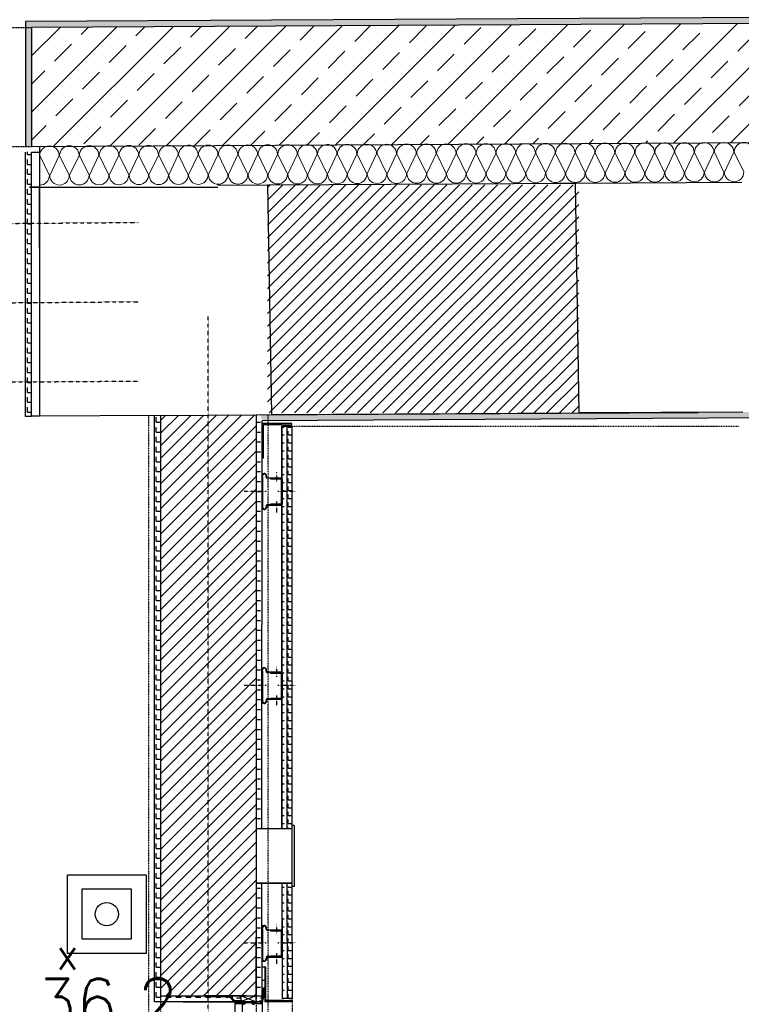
# Model space of a CAD drawing. Header units: millimetres. Extents: x -4577 to 1032787, y -66234 to 201209.
# Tile 22 of 256: x 15289 to 17108, y -53597 to -51114. Entities that reach past the tile are written whole.
import ezdxf
from ezdxf.enums import TextEntityAlignment as Align

# ---------------------------------------------------------------- set-up
doc = ezdxf.new("R2010")
doc.units = ezdxf.units.MM
for name, pattern in [('510_5_2OG_ELT_1004$0$11-07-22_DS_2OG$0$AUSGEZOGEN', [0]), ('510_5_2OG_ELT_1004$0$11-07-22_DS_2OG$0$MITTE2_S7', [0.225, 0.125, -0.05, 0, -0.05]), ('510_5_2OG_ELT_1004$0$11-07-22_DS_2OG$0$STRICHPUNKT2_S5', [0.5, 0.35, -0.05, 0.05, -0.05]), ('510_5_2OG_ELT_1004$0$11-07-22_DS_2OG$0$VERDECKT2_S2', [0.17, 0.1, -0.07])]:
    doc.linetypes.add(name, pattern=pattern)
for name, color, linetype in [('510_5_2OG_ELT_1004$0$11-07-22_DS_2OG$0$106', 8, '510_5_2OG_ELT_1004$0$11-07-22_DS_2OG$0$AUSGEZOGEN'), ('510_5_2OG_ELT_1004$0$11-07-22_DS_2OG$0$108', 8, '510_5_2OG_ELT_1004$0$11-07-22_DS_2OG$0$AUSGEZOGEN'), ('510_5_2OG_ELT_1004$0$11-07-22_DS_2OG$0$Bestand', 8, '510_5_2OG_ELT_1004$0$11-07-22_DS_2OG$0$STRICHPUNKT2_S5'), ('510_5_2OG_ELT_1004$0$11-07-22_DS_2OG$0$Nichttragende_Bauteile', 8, '510_5_2OG_ELT_1004$0$11-07-22_DS_2OG$0$AUSGEZOGEN'), ('510_5_2OG_ELT_1004$0$11-07-22_DS_2OG$0$Schraffur', 8, '510_5_2OG_ELT_1004$0$11-07-22_DS_2OG$0$AUSGEZOGEN'), ('510_5_2OG_ELT_1004$0$11-07-22_DS_2OG$0$STANDARD', 8, '510_5_2OG_ELT_1004$0$11-07-22_DS_2OG$0$AUSGEZOGEN'), ('510_5_2OG_ELT_1004$0$11-07-22_DS_2OG$0$Tragende_Bauteile', 8, '510_5_2OG_ELT_1004$0$11-07-22_DS_2OG$0$AUSGEZOGEN'), ('510_5_2OG_ELT_1004$0$E__FM_BRANDM', 1, 'Continuous')]:
    doc.layers.add(name, color=color, linetype=linetype)
doc.layers.add('510_5_2OG_ELT_1004$0$E__SYM3DPOS', color=2, linetype='Continuous', plot=False)
doc.styles.add('510_5_2OG_ELT_1004$0$Standard', font='simplex.shx')
doc.styles.add('510_5_2OG_ELT_1004$0$TXT', font='TXT.SHX', dxfattribs={"width": 0.7})
pattern_1 = [(0, (1908.297, -66879.192), (25, 25), [12.5, -12.5]), (90, (1908.297, -66879.192), (25, 25), [12.5, -12.5])]
pattern_2 = [(45, (1895.797, -66891.69), (-31.819805, 31.819805), []), (45, (1879.887, -66875.78), (-31.819805, 31.819805), [])]
pattern_3 = [(90, (1885.797, -66881.692), (-20, 20), [10, -10]), (180, (1885.797, -66881.692), (-20, 20), [10, -10])]
pattern_4 = [(0, (1905.797, -66881.692), (20, 20), [10, -10]), (90, (1905.797, -66881.692), (20, 20), [10, -10])]

# ---------------------------------------------------------------- blocks, each defined once
blk = doc.blocks.new('510_5_2OG_ELT_1004$0$I641')
at = {"linetype": 'Continuous'}
for p, q in [((0, 7.943), (7.919, 7.943)), ((0, 0), (0, 7.943)), ((0, 7.943), (7.919, 7.943)), ((0, 0), (0, 7.943)), ((7.919, 7.943), (7.919, 0)), ((7.919, 7.943), (7.919, 0)), ((7.919, 0), (0, 0)), ((7.919, 0), (0, 0))]:
    blk.add_line(p, q, dxfattribs=at)
blk.add_lwpolyline([(6.468, 6.48), (1.451, 6.48), (1.451, 1.463), (6.468, 1.463)], close=True)
blk.add_circle((3.96, 3.972), 1.169)
at = {"layer": '510_5_2OG_ELT_1004$0$E__FM_BRANDM', "style": '510_5_2OG_ELT_1004$0$TXT', "flags": 1}
blk.add_attdef('EC_APPTAG', (0, 0), '', height=125, dxfattribs=at)
blk = doc.blocks.new('510_5_2OG_ELT_1004$0$11-07-22_DS_2OG$0$MUSTERELEMENT_0')
at = {"layer": '510_5_2OG_ELT_1004$0$11-07-22_DS_2OG$0$Nichttragende_Bauteile', "color": 7, "linetype": '510_5_2OG_ELT_1004$0$11-07-22_DS_2OG$0$AUSGEZOGEN', "lineweight": 18}
for p, q in [((13.468, 15.3849), (13.4438, 15.4347)), ((13.4928, 15.435), (13.469, 15.3849)), ((13.518, 15.3851), (13.4938, 15.435)), ((13.5428, 15.4352), (13.519, 15.3851)), ((13.568, 15.3853), (13.5438, 15.4352)), ((13.5928, 15.4355), (13.569, 15.3853)), ((13.618, 15.3856), (13.5938, 15.4355)), ((13.6428, 15.4357), (13.619, 15.3856)), ((13.6681, 15.3858), (13.6438, 15.4357)), ((13.6928, 15.436), (13.6691, 15.3858)), ((13.7181, 15.3861), (13.6938, 15.436)), ((13.7428, 15.4362), (13.7191, 15.3861)), ((13.7681, 15.3863), (13.7438, 15.4362)), ((13.7928, 15.4365), (13.7691, 15.3863)), ((13.8181, 15.3866), (13.7938, 15.4365)), ((13.8428, 15.4367), (13.8191, 15.3866)), ((13.8681, 15.3868), (13.8438, 15.4367)), ((13.8928, 15.4369), (13.8691, 15.3868)), ((13.9181, 15.3871), (13.8939, 15.4369)), ((13.9429, 15.4372), (13.9191, 15.3871)), ((13.9681, 15.3873), (13.9439, 15.4372)), ((13.9929, 15.4374), (13.9691, 15.3873)), ((14.0181, 15.3876), (13.9939, 15.4374)), ((14.0429, 15.4377), (14.0191, 15.3876)), ((14.0681, 15.3878), (14.0439, 15.4377)), ((14.0929, 15.4379), (14.0691, 15.3878)), ((14.1181, 15.388), (14.0939, 15.4379)), ((14.1429, 15.4382), (14.1191, 15.3881)), ((14.1681, 15.3883), (14.1439, 15.4382)), ((14.1929, 15.4384), (14.1691, 15.3883)), ((14.2182, 15.3885), (14.1939, 15.4384)), ((14.2429, 15.4387), (14.2192, 15.3885)), ((14.2682, 15.3888), (14.2439, 15.4387)), ((14.2929, 15.4389), (14.2692, 15.3888)), ((14.3182, 15.389), (14.2939, 15.4389)), ((14.3429, 15.4392), (14.3192, 15.389)), ((14.3682, 15.3893), (14.3439, 15.4392)), ((14.3929, 15.4394), (14.3692, 15.3893)), ((14.4182, 15.3895), (14.3939, 15.4394)), ((14.443, 15.4396), (14.4192, 15.3895)), ((14.4682, 15.3898), (14.444, 15.4397)), ((14.493, 15.4399), (14.4692, 15.3898)), ((14.5182, 15.39), (14.494, 15.4399)), ((14.543, 15.4401), (14.5192, 15.39)), ((14.5682, 15.3903), (14.544, 15.4401)), ((14.593, 15.4404), (14.5692, 15.3903)), ((14.6182, 15.3905), (14.594, 15.4404)), ((14.643, 15.4406), (14.6192, 15.3905)), ((14.6682, 15.3907), (14.644, 15.4406)), ((14.693, 15.4409), (14.6692, 15.3908)), ((14.7183, 15.391), (14.694, 15.4409)), ((14.743, 15.4411), (14.7193, 15.391)), ((14.7683, 15.3912), (14.744, 15.4411)), ((14.793, 15.4414), (14.7693, 15.3912)), ((14.8183, 15.3915), (14.794, 15.4414)), ((14.843, 15.4416), (14.8193, 15.3915)), ((14.8683, 15.3917), (14.844, 15.4416)), ((14.893, 15.4419), (14.8693, 15.3917)), ((14.9183, 15.392), (14.894, 15.4419)), ((14.943, 15.4421), (14.9193, 15.392)), ((14.9683, 15.3922), (14.944, 15.4421)), ((14.9931, 15.4423), (14.9693, 15.3922)), ((15.0183, 15.3925), (14.9941, 15.4424)), ((15.0431, 15.4426), (15.0193, 15.3925)), ((15.0683, 15.3927), (15.0441, 15.4426)), ((15.0931, 15.4428), (15.0693, 15.3927)), ((15.1183, 15.393), (15.0941, 15.4428)), ((15.1431, 15.4431), (15.1193, 15.393)), ((15.1683, 15.3932), (15.1441, 15.4431)), ((15.1931, 15.4433), (15.1693, 15.3932)), ((15.2183, 15.3935), (15.1941, 15.4433))]:
    blk.add_line(p, q, dxfattribs=at)
for centre, start_param, end_param in [((13.4683, 15.4349), 3.141593, 6.283185), ((13.5183, 15.4351), 3.141593, 6.283185), ((13.5683, 15.4353), 3.141593, 6.283185), ((13.6183, 15.4356), 3.141593, 6.283185), ((13.6683, 15.4358), 3.141593, 6.283185), ((13.7183, 15.4361), 3.141593, 6.283185), ((13.7683, 15.4363), 3.141593, 6.283185), ((13.8183, 15.4366), 3.141593, 6.283185), ((13.8683, 15.4368), 3.141593, 6.283185), ((13.9184, 15.4371), 3.141593, 6.283185), ((13.9684, 15.4373), 3.141593, 6.283185), ((14.0184, 15.4376), 3.141593, 6.283185), ((14.0684, 15.4378), 3.141593, 6.283185), ((14.1184, 15.4381), 3.141593, 6.283185), ((14.1684, 15.4383), 3.141593, 6.283185), ((14.2184, 15.4385), 3.141593, 6.283185), ((14.2684, 15.4388), 3.141593, 6.283185), ((14.3184, 15.439), 3.141593, 6.283185), ((14.3684, 15.4393), 3.141593, 6.283185), ((14.4184, 15.4395), 3.141593, 6.283185), ((14.4685, 15.4398), 3.141593, 6.283185), ((14.5185, 15.44), 3.141593, 6.283185), ((14.5685, 15.4403), 3.141593, 6.283185), ((14.6185, 15.4405), 3.141593, 6.283185), ((14.6685, 15.4408), 3.141593, 6.283185), ((14.7185, 15.441), 3.141593, 6.283185), ((14.7685, 15.4412), 3.141593, 6.283185), ((14.8185, 15.4415), 3.141593, 6.283185), ((14.8685, 15.4417), 3.141593, 6.283185), ((14.9185, 15.442), 3.141593, 6.283185), ((14.9686, 15.4422), 3.141593, 6.283185), ((15.0186, 15.4425), 3.141593, 6.283185), ((15.0686, 15.4427), 3.141593, 6.283185), ((15.1186, 15.443), 3.141593, 6.283185), ((15.1686, 15.4432), 3.141593, 6.283185), ((15.2186, 15.4435), 3.141593, 6.283185), ((13.4435, 15.3847), 1.570796, 3.141593), ((13.4935, 15.385), 0, 1.570796), ((13.4935, 15.385), 1.570796, 3.141593), ((13.5435, 15.3852), 0, 1.570796), ((13.5435, 15.3852), 1.570796, 3.141593), ((13.5935, 15.3855), 0, 1.570796), ((13.5935, 15.3855), 1.570796, 3.141593), ((13.6435, 15.3857), 0, 1.570796), ((13.6435, 15.3857), 1.570796, 3.141593), ((13.6936, 15.386), 0, 1.570796), ((13.6936, 15.386), 1.570796, 3.141593), ((13.7436, 15.3862), 0, 1.570796), ((13.7436, 15.3862), 1.570796, 3.141593), ((13.7936, 15.3865), 0, 1.570796), ((13.7936, 15.3865), 1.570796, 3.141593), ((13.8436, 15.3867), 0, 1.570796), ((13.8436, 15.3867), 1.570796, 3.141593), ((13.8936, 15.3869), 0, 1.570796), ((13.8936, 15.3869), 1.570796, 3.141593), ((13.9436, 15.3872), 0, 1.570796), ((13.9436, 15.3872), 1.570796, 3.141593), ((13.9936, 15.3874), 0, 1.570796), ((13.9936, 15.3874), 1.570796, 3.141593), ((14.0436, 15.3877), 0, 1.570796), ((14.0436, 15.3877), 1.570796, 3.141593), ((14.0936, 15.3879), 0, 1.570796), ((14.0936, 15.3879), 1.570796, 3.141593), ((14.1436, 15.3882), 0, 1.570796), ((14.1436, 15.3882), 1.570796, 3.141593), ((14.1937, 15.3884), 0, 1.570796), ((14.1937, 15.3884), 1.570796, 3.141593), ((14.2437, 15.3887), 0, 1.570796), ((14.2437, 15.3887), 1.570796, 3.141593), ((14.2937, 15.3889), 0, 1.570796), ((14.2937, 15.3889), 1.570796, 3.141593), ((14.3437, 15.3892), 0, 1.570796), ((14.3437, 15.3892), 1.570796, 3.141593), ((14.3937, 15.3894), 0, 1.570796), ((14.3937, 15.3894), 1.570796, 3.141593), ((14.4437, 15.3896), 0, 1.570796), ((14.4437, 15.3896), 1.570796, 3.141593), ((14.4937, 15.3899), 0, 1.570796), ((14.4937, 15.3899), 1.570796, 3.141593), ((14.5437, 15.3901), 0, 1.570796), ((14.5437, 15.3901), 1.570796, 3.141593), ((14.5937, 15.3904), 0, 1.570796), ((14.5937, 15.3904), 1.570796, 3.141593), ((14.6437, 15.3906), 0, 1.570796), ((14.6437, 15.3906), 1.570796, 3.141593), ((14.6937, 15.3909), 0, 1.570796), ((14.6937, 15.3909), 1.570796, 3.141593), ((14.7438, 15.3911), 0, 1.570796), ((14.7438, 15.3911), 1.570796, 3.141593), ((14.7938, 15.3914), 0, 1.570796), ((14.7938, 15.3914), 1.570796, 3.141593), ((14.8438, 15.3916), 0, 1.570796), ((14.8438, 15.3916), 1.570796, 3.141593), ((14.8938, 15.3919), 0, 1.570796), ((14.8938, 15.3919), 1.570796, 3.141593), ((14.9438, 15.3921), 0, 1.570796), ((14.9438, 15.3921), 1.570796, 3.141593), ((14.9938, 15.3923), 0, 1.570796), ((14.9938, 15.3923), 1.570796, 3.141593), ((15.0438, 15.3926), 0, 1.570796), ((15.0438, 15.3926), 1.570796, 3.141593), ((15.0938, 15.3928), 0, 1.570796), ((15.0938, 15.3928), 1.570796, 3.141593), ((15.1438, 15.3931), 0, 1.570796), ((15.1438, 15.3931), 1.570796, 3.141593), ((15.1938, 15.3933), 0, 1.570796), ((15.1938, 15.3933), 1.570796, 3.141593)]:
    blk.add_ellipse(centre, major_axis=(-0.0245, -0.0001), ratio=0.9999, start_param=start_param, end_param=end_param, dxfattribs=at)
blk = doc.blocks.new('510_5_2OG_ELT_1004')
at = {"layer": '510_5_2OG_ELT_1004$0$11-07-22_DS_2OG$0$Nichttragende_Bauteile', "linetype": 'Continuous'}
h = blk.add_hatch(dxfattribs=at)
h.set_pattern_fill('MUSTER_NA', color=256, scale=12.5, style=0, pattern_type=2)
h.set_pattern_definition(pattern_1)
h.paths.add_polyline_path([(15303.9, -51119), (15303.9, -51434), (15318.9, -51433.9), (15318.9, -51133.9), (19080, -51113.6), (19080, -47025.6), (12450, -47025.6), (12450, -48165.6), (12150, -48165.6), (12150, -48180.6), (12465, -48180.6), (12465, -47040.6), (19065, -47040.6), (19065, -51098.7)], flags=0)
h = blk.add_hatch(dxfattribs=at)
h.set_pattern_fill('MUSTER_NA', color=256, scale=12.5, style=0, pattern_type=2)
h.set_pattern_definition(pattern_1)
h.paths.add_polyline_path([(15303.9, -52114.6), (15318.9, -52114.6), (15318.9, -51448.2), (15303.9, -51447.7)], flags=0)
h = blk.add_hatch(dxfattribs=at)
h.set_pattern_fill('MUSTER_NA', color=256, scale=12.5, style=0, pattern_type=2)
h.set_pattern_definition(pattern_1)
h.paths.add_polyline_path([(15900, -53577.7), (15900, -53575.7), (15643.9, -53575.8), (15643.9, -52112.4), (15628.9, -52111.9), (15628.9, -53590.8), (15900, -53590.7), (15847.1, -53590.6), (15817, -53590.6), (15817, -53577.8)], flags=0)
h = blk.add_hatch(dxfattribs=at)
h.set_pattern_fill('MUSTER_NA', color=256, scale=12.5, style=0, pattern_type=2)
h.set_pattern_definition(pattern_1)
h.paths.add_polyline_path([(15884.7, -53154.2), (15898.9, -53154.1), (15899.7, -53290.9), (15900, -52138), (15895.9, -52110.5), (15885, -52110.5), (15885, -52138), (15885, -53575.7), (15900, -53575.7), (15899.7, -53292.2), (15885.4, -53292.2)], flags=0)
h = blk.add_hatch(dxfattribs=at)
h.set_pattern_fill('MUSTER_NA', color=256, scale=12.5, style=0, pattern_type=2)
h.set_pattern_definition(pattern_1)
h.paths.add_polyline_path([(18302.6, -52112.5), (18302.6, -52097.5), (15895.9, -52110.5), (15900, -52125.5)], flags=0)
h = blk.add_hatch(dxfattribs=at)
h.set_pattern_fill('MUSTER_NA', color=256, scale=10, style=0, pattern_type=2)
h.set_pattern_definition(pattern_4)
h.paths.add_polyline_path([(15950, -52139.6), (15962.5, -52139.6), (15962.2, -53154.2), (15949.7, -53154.2)], flags=0)
h = blk.add_hatch(dxfattribs=at)
h.set_pattern_fill('MUSTER_NA', color=256, scale=10, style=0, pattern_type=2)
h.set_pattern_definition(pattern_4)
h.paths.add_polyline_path([(15962.5, -52139.6), (15975, -52139.6), (15974.7, -53154.2), (15962.2, -53154.2)], flags=0)
h = blk.add_hatch(dxfattribs=at)
h.set_pattern_fill('MUSTER_NA', color=256, scale=12.5, style=0, pattern_type=2)
h.set_pattern_definition(pattern_1)
h.paths.add_polyline_path([(15900, -53500.8), (15900, -53575.9), (15885, -53575.9), (15885, -53500.8), (15884.7, -53292.2), (15899.7, -53292.2)], flags=0)
h = blk.add_hatch(dxfattribs=at)
h.set_pattern_fill('MUSTER_NA', color=256, scale=10, style=0, pattern_type=2)
h.set_pattern_definition(pattern_4)
h.paths.add_polyline_path([(15962.9, -53582.7), (15950.4, -53582.7), (15950, -53300.2), (15950, -53292.2), (15962.5, -53292.2), (15962.5, -53300.2)], flags=0)
h = blk.add_hatch(dxfattribs=at)
h.set_pattern_fill('MUSTER_NA', color=256, scale=10, style=0, pattern_type=2)
h.set_pattern_definition(pattern_4)
h.paths.add_polyline_path([(15975.4, -53582.7), (15962.9, -53582.7), (15962.5, -53300.2), (15975, -53300.2)], flags=0)
h = blk.add_hatch(dxfattribs=at)
h.set_pattern_fill('MUSTER_NA', color=256, scale=10, angle=90, style=0, pattern_type=2)
h.set_pattern_definition(pattern_3)
h.paths.add_polyline_path([(15882.9, -53593.2), (15883, -53593), (15883.4, -53592.6), (15883.6, -53592.5), (15886.4, -53592.5), (15886.3, -53591.7), (15886.1, -53591.2), (15885.4, -53590.8), (15885.4, -53575.8), (15900, -53575.7), (15900, -53558.2), (15903.3, -53560.4), (15903.3, -53575.7), (15899.2, -53589.5), (15892.2, -53589.5), (15898.3, -53595.6), (15898.1, -53595.7), (15891.9, -53595.8), (15883.9, -53595.8), (15883.2, -53595.5), (15883, -53595.3), (15882.9, -53595)], flags=0)
h = blk.add_hatch(dxfattribs=at)
h.set_pattern_fill('MUSTER_NA', color=256, scale=10, angle=90, style=0, pattern_type=2)
h.set_pattern_definition(pattern_3)
h.paths.add_polyline_path([(15847.1, -53575.8), (15847.1, -53588.8), (15830.9, -53588.8), (15817.9, -53575.8)], flags=0)
h = blk.add_hatch(dxfattribs=at)
h.set_pattern_fill('MUSTER_NA', color=256, scale=10, angle=90, style=0, pattern_type=2)
h.set_pattern_definition(pattern_3)
h.paths.add_polyline_path([(15847.1, -53575.8), (15847.1, -53588.8), (15830.9, -53588.8), (15817.9, -53575.8)], flags=0)
h = blk.add_hatch(dxfattribs=at)
h.set_pattern_fill('MUSTER_NA', color=256, scale=10, angle=90, style=0, pattern_type=2)
h.set_pattern_definition(pattern_3)
h.paths.add_polyline_path([(15882.9, -53593.2), (15883, -53593), (15883.4, -53592.6), (15883.6, -53592.5), (15886.4, -53592.5), (15886.3, -53591.7), (15886.1, -53591.2), (15885.4, -53590.8), (15885.4, -53575.8), (15900, -53575.7), (15900, -53574.2), (15903.3, -53571.8), (15903.3, -53575.7), (15899.2, -53589.5), (15892.2, -53589.5), (15898.3, -53595.6), (15898.1, -53595.7), (15891.9, -53595.8), (15883.9, -53595.8), (15883.2, -53595.5), (15883, -53595.3), (15882.9, -53595)], flags=0)
at = {"layer": '510_5_2OG_ELT_1004$0$11-07-22_DS_2OG$0$Schraffur', "linetype": 'Continuous'}
h = blk.add_hatch(dxfattribs=at)
h.set_pattern_fill('SCHRAFFUR_24', color=256, scale=1000, style=0, pattern_type=2)
h.set_pattern_definition(pattern_2)
h.paths.add_polyline_path([(15643.9, -52112.4), (15643.9, -53575.8), (15885, -53575.7), (15885, -52110.5)], flags=0)
at = {"layer": '510_5_2OG_ELT_1004$0$11-07-22_DS_2OG$0$Tragende_Bauteile', "linetype": 'Continuous'}
h = blk.add_hatch(dxfattribs=at)
h.set_pattern_fill('SCHRAFFUR_16', color=256, scale=1000, style=0, pattern_type=2)
h.set_pattern_definition([(45, (1895.8, -66891.69), (-70.71068, 70.71068), []), (45, (1860.44, -66856.34), (-70.71068, 70.71068), [60, -35])])
h.paths.add_polyline_path([(19130, -51113.3), (15318.9, -51133.9), (15318.9, -51433.9), (19130, -51413.3)], flags=0)
h = blk.add_hatch(dxfattribs=at)
h.set_pattern_fill('SCHRAFFUR_24', color=256, scale=1000, style=0, pattern_type=2)
h.set_pattern_definition(pattern_2)
h.paths.add_polyline_path([(15913.7, -51530.7), (15913.7, -52106.1), (16698.3, -52106.1), (16698.3, -51530.7)], flags=0)
at = {"layer": '510_5_2OG_ELT_1004$0$11-07-22_DS_2OG$0$106', "linetype": '510_5_2OG_ELT_1004$0$11-07-22_DS_2OG$0$AUSGEZOGEN'}
for p, q in [((15860.9, -53589.5), (15859.4, -53591.2)), ((15861.4, -53594.4), (15861.4, -53593.2))]:
    blk.add_line(p, q, dxfattribs=at)
at = {"layer": '510_5_2OG_ELT_1004$0$11-07-22_DS_2OG$0$108', "linetype": '510_5_2OG_ELT_1004$0$11-07-22_DS_2OG$0$AUSGEZOGEN'}
for p, q in [((15858.6, -53593.5), (15852.1, -53593.5)), ((15858, -53594.5), (15852.1, -53594.5)), ((15857.4, -53595.5), (15852.1, -53595.5)), ((15855, -53596.5), (15852.1, -53596.5)), ((15857.5, -53595.4), (15858.4, -53593.7)), ((15879.6, -53593.5), (15873.1, -53593.5)), ((15873.3, -53593.7), (15874.3, -53595.4)), ((15879.6, -53594.5), (15873.8, -53594.5)), ((15879.6, -53595.5), (15874.4, -53595.5)), ((15879.6, -53596.5), (15876.7, -53596.5))]:
    blk.add_line(p, q, dxfattribs=at)
for points in [[(15855.8, -53591), (15855.6, -53591), (15855.5, -53591.1), (15855.4, -53591.3), (15855.3, -53591.5), (15855.3, -53592.3), (15855.3, -53592.4), (15855.2, -53592.5), (15855, -53592.6), (15852.6, -53592.6), (15852.4, -53592.6), (15852.3, -53592.7), (15852.2, -53592.9), (15852.1, -53593.1), (15852.1, -53596.5), (15852.2, -53596.7), (15852.3, -53596.9), (15852.4, -53597.1), (15852.7, -53597.2), (15852.9, -53597.3)], [(15852.9, -53597.3), (15853.6, -53597.3), (15856, -53595.9)], [(15856, -53595.9), (15856.1, -53595.9), (15856.1, -53595.9), (15856.2, -53595.9), (15856.6, -53595.9), (15856.9, -53595.8), (15857.1, -53595.7), (15857.3, -53595.6), (15857.5, -53595.4)], [(15874.3, -53595.4), (15874.4, -53595.6), (15874.6, -53595.7), (15874.9, -53595.8), (15875.1, -53595.9), (15875.5, -53595.9), (15875.6, -53595.9), (15875.7, -53595.9), (15875.8, -53595.9)], [(15875.8, -53595.9), (15878.2, -53597.3), (15878.8, -53597.3)], [(15878.8, -53597.3), (15879.1, -53597.2), (15879.3, -53597.1), (15879.5, -53596.9), (15879.6, -53596.7), (15879.6, -53596.5), (15879.6, -53593.1), (15879.6, -53592.9), (15879.5, -53592.7), (15879.3, -53592.6), (15879.1, -53592.6), (15876.7, -53592.6), (15876.6, -53592.5), (15876.5, -53592.4), (15876.4, -53592.3), (15876.4, -53591.5), (15876.4, -53591.3), (15876.3, -53591.1), (15876.1, -53591), (15875.9, -53591)]]:
    blk.add_lwpolyline(points, dxfattribs=at)
at = {"layer": '510_5_2OG_ELT_1004$0$11-07-22_DS_2OG$0$Bestand', "linetype": '510_5_2OG_ELT_1004$0$11-07-22_DS_2OG$0$AUSGEZOGEN'}
for p, q in [((16688.7, -51526.5), (17108.7, -51524.3)), ((15338.9, -51536.6), (15313.5, -51536.6)), ((15338.9, -51688.7), (15338.9, -51536.6)), ((15788.7, -51531.4), (15913.7, -51530.7)), ((15913.7, -51530.7), (16688.7, -51526.6)), ((15913.7, -51530.7), (15923.4, -52110)), ((16650.6, -51526.7), (16688.7, -51526.5)), ((16688.7, -51526.5), (16698.3, -52106.1)), ((15338.9, -51688.7), (15338.9, -52114.4)), ((15643.9, -52112.4), (15338.9, -52114.4)), ((15923.4, -52110), (16698.3, -52106.1)), ((16653.8, -52106.4), (16998.8, -52104.5)), ((17111.8, -52103.9), (16698.3, -52106.1))]:
    blk.add_line(p, q, dxfattribs=at)
blk.add_lwpolyline([(15338.9, -51688.7), (15338.9, -51688.7)], close=True, dxfattribs=at)
at = {"layer": '510_5_2OG_ELT_1004$0$11-07-22_DS_2OG$0$Nichttragende_Bauteile', "linetype": '510_5_2OG_ELT_1004$0$11-07-22_DS_2OG$0$AUSGEZOGEN'}
for p, q in [((19065, -51098.7), (15303.9, -51119)), ((15303.9, -51119), (15303.9, -51433.9)), ((15303.9, -52114.6), (15303.9, -51448.3)), ((15318.9, -52114.4), (15318.9, -51448.2)), ((15318.9, -51448.2), (15338.9, -51448.2)), ((15338.9, -51433.9), (15338.9, -52114.4)), ((15318.9, -52114.6), (15303.9, -52114.6)), ((15338.9, -52114.4), (15318.9, -52114.4)), ((15628.9, -53590.8), (15628.9, -52112.5)), ((15643.9, -52112.4), (15885, -52110.5)), ((15643.9, -52112.4), (15885, -52110.5)), ((15643.9, -52112.4), (15643.9, -53575.8)), ((15643.9, -52112.4), (15643.9, -53575.8)), ((15885, -52110.5), (15885, -53575.7)), ((15885, -52110.5), (15885, -53575.7)), ((18251, -52112.7), (15900, -52125.5)), ((15899.7, -53154.2), (15900, -52125.5)), ((15975, -52132.9), (15900, -52132.9)), ((15900, -52219.7), (15900, -52132.9)), ((15903, -52135.9), (15903, -52219.7)), ((15950, -52135.9), (15903, -52135.9)), ((15949.7, -53154.2), (15950, -52139.6)), ((15950, -52140.7), (15949.7, -53154.2)), ((15950, -52140.7), (15949.7, -53154.2)), ((15950, -52135.9), (15975, -52135.9)), ((15950, -52318.6), (15950, -52139.6)), ((15950, -52139.6), (15975, -52139.6)), ((15962.5, -52139.6), (15962.2, -53154.2)), ((15962.5, -52139.6), (15962.2, -53154.2)), ((15975, -52139.6), (15974.7, -53154.2)), ((15975, -52139.6), (15974.7, -53300.2)), ((15975, -52135.9), (15975, -52132.9)), ((15903, -52219.7), (15900, -52219.7)), ((15900, -52264.6), (15900, -52344.2)), ((15901.2, -52267.8), (15901.2, -52264.3)), ((15901.2, -52264.3), (15901.3, -52264.3)), ((15901.2, -52267.8), (15901.2, -52344)), ((15909.9, -52267.5), (15909.9, -52264.4)), ((15909.9, -52264.4), (15909.9, -52264.4)), ((15911, -52267.8), (15911, -52263.4)), ((15912.6, -52269.7), (15949.3, -52269.7)), ((15949.3, -52269.7), (15949.3, -52270.8)), ((15949.3, -52270.8), (15912.7, -52270.8)), ((15922, -52273.2), (15922, -52271.9)), ((15922, -52271.9), (15950.4, -52271.9)), ((15923.1, -52273.2), (15922, -52273.2)), ((15949.1, -52273.2), (15923.1, -52273.2)), ((15949.1, -52335.5), (15949.1, -52273.2)), ((15950.4, -52271.9), (15950.4, -52336.4)), ((15901.2, -52340.5), (15901.2, -52344)), ((15901.2, -52344), (15901.3, -52344)), ((15909.9, -52340.8), (15909.9, -52343.9)), ((15909.9, -52343.9), (15909.9, -52343.9)), ((15911, -52340.5), (15911, -52344.9)), ((15912.6, -52338.6), (15949.3, -52338.6)), ((15949.3, -52337.5), (15912.7, -52337.5)), ((15922, -52335.5), (15949.1, -52335.5)), ((15922, -52335.5), (15922, -52336.4)), ((15922, -52336.4), (15922, -52335.5)), ((15922, -52336.4), (15950.4, -52336.4)), ((15949.3, -52338.6), (15949.3, -52337.5)), ((15900, -52754.1), (15900, -52833.7)), ((15901.2, -52757.3), (15901.2, -52753.8)), ((15901.2, -52753.8), (15901.3, -52753.8)), ((15901.2, -52757.3), (15901.2, -52833.5)), ((15909.9, -52757), (15909.9, -52753.9)), ((15909.9, -52753.9), (15909.9, -52753.9)), ((15911, -52757.3), (15911, -52752.9)), ((15912.6, -52759.2), (15949.3, -52759.2)), ((15949.3, -52760.3), (15912.7, -52760.3)), ((15922, -52762.7), (15922, -52761.4)), ((15922, -52761.4), (15950.4, -52761.4)), ((15923.1, -52762.7), (15922, -52762.7)), ((15949.1, -52762.7), (15923.1, -52762.7)), ((15949.1, -52825), (15949.1, -52762.7)), ((15949.3, -52759.2), (15949.3, -52760.3)), ((15950.4, -52761.4), (15950.4, -52825.9)), ((15901.2, -52830), (15901.2, -52833.5)), ((15901.2, -52833.5), (15901.3, -52833.5)), ((15909.9, -52830.3), (15909.9, -52833.4)), ((15909.9, -52833.4), (15909.9, -52833.4)), ((15911, -52830), (15911, -52834.4)), ((15912.6, -52828.1), (15949.3, -52828.1)), ((15949.3, -52827), (15912.7, -52827)), ((15922, -52825), (15949.1, -52825)), ((15922, -52825), (15922, -52825.9)), ((15922, -52825.9), (15922, -52825)), ((15922, -52825.9), (15950.4, -52825.9)), ((15949.3, -52828.1), (15949.3, -52827)), ((15884.7, -53154.2), (15974.7, -53154.2)), ((15884.7, -53154.2), (15974.7, -53154.2)), ((15980, -53146.2), (15975, -53146.2)), ((15975, -53154.2), (15975, -53292.2)), ((15981, -53146.2), (15980, -53146.2)), ((15981, -53146.2), (15981, -53300.2)), ((15974.7, -53292.2), (15884.7, -53292.2)), ((15884.7, -53292.2), (15974.7, -53292.2)), ((15900, -53500.8), (15899.7, -53292.2)), ((15900, -53590.7), (15899.7, -53292.2)), ((15900, -53590.7), (15899.7, -53292.2)), ((15950, -53292.2), (15950.4, -53475.9)), ((15950, -53301.3), (15950.4, -53582.7)), ((15962.5, -53292.2), (15962.9, -53582.7)), ((15975, -53292.2), (15975, -53300.2)), ((15975, -53300.2), (15975.4, -53582.7)), ((15980, -53300.2), (15975, -53300.2)), ((15981, -53300.2), (15980, -53300.2)), ((15900, -53404.1), (15900, -53483.7)), ((15901.2, -53407.3), (15901.2, -53403.8)), ((15901.2, -53403.8), (15901.3, -53403.8)), ((15901.2, -53407.3), (15901.2, -53483.5)), ((15909.9, -53407), (15909.9, -53403.9)), ((15909.9, -53403.9), (15909.9, -53403.9)), ((15911, -53407.3), (15911, -53402.9)), ((15912.6, -53409.2), (15949.3, -53409.2)), ((15949.3, -53410.3), (15912.7, -53410.3)), ((15922, -53412.7), (15922, -53411.4)), ((15922, -53411.4), (15950.4, -53411.4)), ((15949.3, -53409.2), (15949.3, -53410.3)), ((15950.4, -53411.4), (15950.4, -53475.9)), ((15885, -53575.7), (15885, -53428.4)), ((15900, -53575.9), (15900, -53428.4)), ((15900, -53429.5), (15900, -53483.9)), ((15901.2, -53429.4), (15901.2, -53483.5)), ((15923.1, -53412.7), (15922, -53412.7)), ((15949.1, -53412.7), (15923.1, -53412.7)), ((15949.1, -53475), (15949.1, -53412.7)), ((15949.1, -53475), (15949.1, -53429.4)), ((15901.2, -53480), (15901.2, -53483.5)), ((15901.2, -53480), (15901.2, -53483.5)), ((15901.2, -53483.5), (15901.3, -53483.5)), ((15909.9, -53480.3), (15909.9, -53483.4)), ((15909.9, -53480.3), (15909.9, -53483.4)), ((15909.9, -53483.4), (15909.9, -53483.4)), ((15909.9, -53483.4), (15909.9, -53483.4)), ((15911, -53480), (15911, -53484.4)), ((15911, -53480), (15911, -53484.4)), ((15912.6, -53478.1), (15949.3, -53478.1)), ((15912.6, -53478.1), (15949.3, -53478.1)), ((15949.3, -53477), (15912.7, -53477)), ((15949.3, -53477), (15912.7, -53477)), ((15922, -53475), (15949.1, -53475)), ((15922, -53475), (15922, -53475.9)), ((15922, -53475.9), (15922, -53475)), ((15922, -53475), (15949.1, -53475)), ((15922, -53475), (15922, -53475.9)), ((15922, -53475.9), (15922, -53475)), ((15922, -53475.9), (15950.4, -53475.9)), ((15922, -53475.9), (15950.4, -53475.9)), ((15949.3, -53478.1), (15949.3, -53477)), ((15949.3, -53478.1), (15949.3, -53477)), ((15906.5, -53503.9), (15900, -53503.9)), ((15905.8, -53498.5), (15905.9, -53498.5)), ((15909.5, -53503.9), (15906.5, -53503.9)), ((15906.5, -53503.9), (15906.5, -53590.7)), ((15909.5, -53587.7), (15909.5, -53503.9)), ((15906.5, -53537.4), (15900, -53537.4)), ((15903.3, -53557.3), (15900, -53556.2)), ((15903.3, -53558.8), (15900, -53557)), ((15903.3, -53560.4), (15900, -53558.2)), ((15900, -53558.2), (15903.3, -53560.4)), ((15903.3, -53560.4), (15900, -53558.2)), ((15900, -53575.9), (15900, -53558.4)), ((15900, -53558.4), (15900, -53575.9)), ((15903.3, -53575.7), (15903.3, -53555.8)), ((15903.3, -53555.8), (15905, -53555.8)), ((15903.3, -53560.4), (15903.3, -53575.7)), ((15903.3, -53575.7), (15903.3, -53560.4)), ((15905, -53575.7), (15905, -53555.8)), ((15643.9, -53575.8), (15885, -53575.7)), ((15643.9, -53575.8), (15885, -53575.7)), ((15643.9, -53575.8), (15885, -53575.7)), ((15755.6, -53577.8), (15755.6, -53575.8)), ((15808.8, -53575.8), (15755.6, -53575.8)), ((15755.6, -53577.8), (15817, -53577.8)), ((15808.9, -53575.8), (15778, -53575.8)), ((15860.9, -53575.8), (15808.9, -53575.8)), ((15830, -53590.8), (15817, -53577.8)), ((15830, -53590.8), (15817, -53577.8)), ((15830.9, -53588.8), (15817.9, -53575.8)), ((15830.9, -53588.8), (15817.9, -53575.8)), ((15847.1, -53588.8), (15847.1, -53575.8)), ((15847.1, -53575.8), (15885.4, -53590.8)), ((15847.1, -53588.8), (15847.1, -53575.8)), ((15847.1, -53575.8), (15885.4, -53590.8)), ((15885.4, -53575.8), (15849.4, -53589.8)), ((15885.4, -53575.8), (15849.4, -53589.8)), ((15885, -53575.7), (15884.7, -53575.9)), ((15885, -53575.7), (15884.7, -53575.9)), ((15885, -53575.7), (15900, -53575.7)), ((15885, -53575.7), (15900, -53575.7)), ((15885, -53575.9), (15900, -53575.9)), ((15885, -53575.9), (15900, -53575.9)), ((15885.4, -53591), (15885.4, -53575.8)), ((15885.4, -53591), (15885.4, -53575.8)), ((15899.2, -53589.5), (15903.3, -53575.7)), ((15899.2, -53589.5), (15903.3, -53575.7)), ((15903.3, -53571.8), (15900, -53574.2)), ((15903.3, -53571.8), (15900, -53574.2)), ((15900, -53574.2), (15903.3, -53571.8)), ((15903.3, -53573.2), (15900, -53572.1)), ((15903.3, -53574.8), (15900, -53572.9)), ((15900, -53575.9), (15900, -53574.3)), ((15900.6, -53576.5), (15900, -53575.7)), ((15900.6, -53576.5), (15900, -53575.7)), ((15903.3, -53575.7), (15900.6, -53576.5)), ((15903.3, -53575.7), (15900.6, -53576.5)), ((15900.9, -53590.8), (15905, -53575.7)), ((15900.9, -53590.8), (15905, -53575.7)), ((15903.3, -53575.7), (15903.3, -53571.8)), ((15903.3, -53571.8), (15905, -53571.8)), ((15903.3, -53575.7), (15903.3, -53571.8)), ((15903.3, -53571.8), (15903.3, -53575.7)), ((15905, -53575.7), (15905, -53571.8)), ((15975.4, -53582.7), (15950.4, -53582.7)), ((15643.9, -53590.8), (15628.9, -53590.8)), ((15643.9, -53590.8), (15628.9, -53590.8)), ((15900, -53590.7), (15643.9, -53590.8)), ((15900, -53590.7), (15643.9, -53590.8)), ((15700.8, -53590.8), (15900, -53590.7)), ((15830.9, -53590.8), (15830, -53590.8)), ((15830.9, -53590.8), (15830, -53590.8)), ((15849.4, -53588.8), (15830.9, -53588.8)), ((15849.4, -53588.8), (15830.9, -53588.8)), ((15833.8, -53593.3), (15833.8, -53595)), ((15833.8, -53593.3), (15836.3, -53593.3)), ((15833.8, -53593.3), (15833.8, -53595)), ((15833.8, -53593.3), (15836.3, -53593.3)), ((15834.3, -53590.8), (15885.4, -53590.8)), ((15834.3, -53590.8), (15885.4, -53590.8)), ((15836.3, -53593.3), (15838.6, -53592.3)), ((15836.3, -53593.3), (15838.6, -53592.3)), ((15838.6, -53593.7), (15837.7, -53594.1)), ((15838.6, -53593.7), (15837.7, -53594.1)), ((15838.6, -53592.3), (15839.9, -53591.8)), ((15838.6, -53592.3), (15839.9, -53591.8)), ((15840, -53593.7), (15838.6, -53593.7)), ((15840, -53593.7), (15838.6, -53593.7)), ((15840, -53593.7), (15838.6, -53593.7)), ((15840, -53593.7), (15838.6, -53593.7)), ((15839.9, -53591.8), (15840, -53590.8)), ((15839.9, -53591.8), (15840, -53590.8)), ((15840, -53593.7), (15840.8, -53593.7)), ((15840, -53593.7), (15840.8, -53593.7)), ((15840, -53593.7), (15840.8, -53593.7)), ((15840, -53593.7), (15840.8, -53593.7)), ((15841.7, -53593.7), (15840.8, -53593.7)), ((15841.7, -53593.7), (15840.8, -53593.7)), ((15841.8, -53591.8), (15841.4, -53590.8)), ((15841.8, -53591.8), (15841.4, -53590.8)), ((15841.7, -53593.7), (15843, -53593.7)), ((15841.7, -53593.7), (15843, -53593.7)), ((15843, -53592.3), (15841.8, -53591.8)), ((15843, -53592.3), (15841.8, -53591.8)), ((15845.4, -53593.3), (15843, -53592.3)), ((15845.4, -53593.3), (15843, -53592.3)), ((15843, -53593.7), (15843.9, -53594.1)), ((15843, -53593.7), (15843.9, -53594.1)), ((15847.8, -53593.3), (15845.4, -53593.3)), ((15847.8, -53593.3), (15845.4, -53593.3)), ((15847.8, -53593.3), (15847.8, -53595)), ((15847.8, -53593.3), (15847.8, -53595)), ((15849.4, -53590.8), (15849.4, -53588.8)), ((15849.4, -53590.8), (15849.4, -53588.8)), ((15850.9, -54861.7), (15850.9, -53590.8)), ((15858.6, -53593.5), (15852.1, -53593.5)), ((15858.6, -53593.5), (15852.1, -53593.5)), ((15858.6, -53593.5), (15852.1, -53593.5)), ((15858, -53594.5), (15852.1, -53594.5)), ((15857.4, -53595.5), (15852.1, -53595.5)), ((15855, -53596.5), (15852.1, -53596.5)), ((15876.5, -53592.5), (15855.2, -53592.5)), ((15876.5, -53592.5), (15855.2, -53592.5)), ((15876.4, -53591.5), (15855.3, -53591.5)), ((15876.4, -53591.5), (15855.3, -53591.5)), ((15875.9, -53591), (15855.8, -53591)), ((15875.9, -53591), (15855.8, -53591)), ((15857.5, -53595.4), (15858.4, -53593.7)), ((15857.5, -53595.4), (15858.4, -53593.7)), ((15857.5, -53595.4), (15858.4, -53593.7)), ((15860.9, -53589.5), (15859.4, -53591.2)), ((15861.4, -53594.4), (15861.4, -53593.2)), ((15879.6, -53593.5), (15873.1, -53593.5)), ((15879.6, -53593.5), (15873.1, -53593.5)), ((15879.6, -53593.5), (15873.1, -53593.5)), ((15873.3, -53593.7), (15874.3, -53595.4)), ((15873.3, -53593.7), (15874.3, -53595.4)), ((15873.3, -53593.7), (15874.3, -53595.4)), ((15879.6, -53594.5), (15873.8, -53594.5)), ((15879.6, -53595.5), (15874.4, -53595.5)), ((15879.6, -53596.5), (15876.7, -53596.5)), ((15899.2, -53589.5), (15892.2, -53589.5)), ((15892.2, -53589.5), (15898.4, -53595.8)), ((15899.2, -53589.5), (15892.2, -53589.5)), ((15892.2, -53589.5), (15898.4, -53595.8)), ((15900.9, -53590.8), (15894.9, -53590.8)), ((15896.4, -53592.3), (15894.9, -53590.8)), ((15896.4, -53592.3), (15894.9, -53590.8)), ((15900.9, -53590.8), (15894.9, -53590.8)), ((15896.4, -53592.3), (15899, -53594.9)), ((15896.4, -53592.3), (15899, -53594.9)), ((15897.5, -53590.8), (15900.9, -53590.8)), ((15897.5, -53590.8), (15900.9, -53590.8)), ((15975.5, -53590.7), (15906.5, -53590.7)), ((15955, -53587.7), (15909.5, -53587.7)), ((15955, -53587.7), (15967.5, -53587.7)), ((15975.5, -53587.7), (15967.5, -53587.7)), ((15975.5, -53587.7), (15975.5, -53590.7))]:
    blk.add_line(p, q, dxfattribs=at)
at = {"layer": '510_5_2OG_ELT_1004$0$11-07-22_DS_2OG$0$Nichttragende_Bauteile', "linetype": '510_5_2OG_ELT_1004$0$11-07-22_DS_2OG$0$MITTE2_S7'}
for p, q in [((15936.6, -52255.1), (15936.6, -52281.6)), ((15854.9, -52302.9), (15910.6, -52302.9)), ((15939.4, -52302.9), (15986.3, -52302.9)), ((15950.4, -52302.9), (15956.9, -52302.9)), ((15936.6, -52329), (15936.6, -52356.8)), ((15936.6, -52744.6), (15936.6, -52771.1)), ((15854.9, -52792.4), (15910.6, -52792.4)), ((15939.4, -52792.4), (15986.3, -52792.4)), ((15950.4, -52792.4), (15956.9, -52792.4)), ((15936.6, -52818.5), (15936.6, -52846.3)), ((15936.6, -53394.6), (15936.6, -53421.1)), ((15854.9, -53442.4), (15910.6, -53442.4)), ((15939.4, -53442.4), (15986.3, -53442.4)), ((15939.4, -53442.4), (15986.3, -53442.4)), ((15950.4, -53442.4), (15956.9, -53442.4)), ((15936.6, -53468.5), (15936.6, -53496.3)), ((15936.6, -53468.5), (15936.6, -53496.3))]:
    blk.add_line(p, q, dxfattribs=at)
at = {"layer": '510_5_2OG_ELT_1004$0$11-07-22_DS_2OG$0$Nichttragende_Bauteile', "linetype": '510_5_2OG_ELT_1004$0$11-07-22_DS_2OG$0$AUSGEZOGEN'}
for points in [[(15852.1, -53597), (15852.1, -53593.1), (15852.2, -53592.9), (15852.3, -53592.7), (15852.4, -53592.6), (15852.6, -53592.6), (15855, -53592.6), (15855.2, -53592.5), (15855.3, -53592.4), (15855.3, -53592.3), (15855.3, -53591.3), (15855.3, -53591.1), (15855.2, -53591), (15855, -53591), (15853.1, -53591), (15853, -53591.1), (15852.8, -53591.2), (15852.4, -53591.2), (15852.2, -53591.1), (15852.1, -53591), (15851.7, -53591), (15852.1, -53591), (15846.4, -53591), (15846.1, -53591), (15845.9, -53591.1), (15845.7, -53591.2), (15845.5, -53591.5), (15845.4, -53591.7), (15845.4, -53592), (15845.4, -53592.5), (15847.9, -53592.5), (15848.1, -53592.5), (15848.4, -53592.6), (15848.6, -53592.7), (15848.7, -53593), (15848.8, -53593.2), (15848.9, -53593.5), (15848.9, -53594.8), (15848.8, -53595), (15848.7, -53595.3), (15848.6, -53595.5), (15848.4, -53595.6), (15848.1, -53595.7), (15847.9, -53595.8), (15840.9, -53595.8), (15840.7, -53595.9), (15840.5, -53595.9), (15840.3, -53595.9), (15840, -53595.9), (15839.9, -53595.8), (15833.9, -53595.8), (15833.6, -53595.7), (15833.4, -53595.6), (15833.2, -53595.5), (15833, -53595.3), (15832.9, -53595), (15832.9, -53594.8), (15832.9, -53593.5), (15832.9, -53593.2), (15833, -53593), (15833.2, -53592.7), (15833.4, -53592.6), (15833.6, -53592.5), (15833.9, -53592.5), (15835.1, -53592.5), (15835.2, -53592.4), (15835.3, -53592.3), (15835.4, -53592.2), (15835.4, -53591.9), (15834.3, -53590.8), (15830.9, -53590.8), (15830.9, -53656.3)], [(15855.5, -53597.8), (15855.7, -53597.3), (15855.8, -53596.7), (15855.9, -53596.2), (15855.9, -53596.1), (15855.8, -53596.1), (15855.7, -53596.1), (15853.3, -53597.5)], [(15852.4, -53597.4), (15852.3, -53597.3), (15852.2, -53597.1), (15852.1, -53597)], [(15855.8, -53591), (15855.6, -53591), (15855.5, -53591.1), (15855.4, -53591.3), (15855.3, -53591.5), (15855.3, -53592.3), (15855.3, -53592.4), (15855.2, -53592.5), (15855, -53592.6), (15852.6, -53592.6), (15852.4, -53592.6), (15852.3, -53592.7), (15852.2, -53592.9), (15852.1, -53593.1), (15852.1, -53596.5), (15852.2, -53596.7), (15852.3, -53596.9), (15852.4, -53597.1), (15852.7, -53597.2), (15852.9, -53597.3)], [(15855.8, -53591), (15855.6, -53591), (15855.5, -53591.1), (15855.4, -53591.3), (15855.3, -53591.5), (15855.3, -53592.3), (15855.3, -53592.4), (15855.2, -53592.5), (15855, -53592.6), (15852.6, -53592.6), (15852.4, -53592.6), (15852.3, -53592.7), (15852.2, -53592.9), (15852.1, -53593.1), (15852.1, -53596.5), (15852.2, -53596.7), (15852.3, -53596.9), (15852.4, -53597.1), (15852.7, -53597.2), (15852.9, -53597.3)], [(15855.8, -53591), (15855.6, -53591), (15855.5, -53591.1), (15855.4, -53591.3), (15855.3, -53591.5), (15855.3, -53592.3), (15855.3, -53592.4), (15855.2, -53592.5), (15855, -53592.6), (15852.6, -53592.6), (15852.4, -53592.6), (15852.3, -53592.7), (15852.2, -53592.9), (15852.1, -53593.1), (15852.1, -53596.5), (15852.2, -53596.7), (15852.3, -53596.9), (15852.4, -53597.1), (15852.7, -53597.2), (15852.9, -53597.3)], [(15852.9, -53597.3), (15853.6, -53597.3), (15856, -53595.9)], [(15856, -53595.9), (15856.1, -53595.9), (15856.1, -53595.9), (15856.2, -53595.9), (15856.6, -53595.9), (15856.9, -53595.8), (15857.1, -53595.7), (15857.3, -53595.6), (15857.5, -53595.4)], [(15858.4, -53593.7), (15858.6, -53593.4), (15858.8, -53593.3), (15859, -53593.2), (15859.3, -53593.2), (15872.4, -53593.2), (15872.7, -53593.2), (15872.9, -53593.3), (15873.1, -53593.4), (15873.3, -53593.7)], [(15858.4, -53593.7), (15858.6, -53593.4), (15858.8, -53593.3), (15859, -53593.2), (15859.3, -53593.2), (15872.4, -53593.2), (15872.7, -53593.2), (15872.9, -53593.3), (15873.1, -53593.4), (15873.3, -53593.7)], [(15874.3, -53595.4), (15874.4, -53595.6), (15874.6, -53595.7), (15874.9, -53595.8), (15875.1, -53595.9), (15875.5, -53595.9), (15875.6, -53595.9), (15875.7, -53595.9), (15875.8, -53595.9)], [(15875.8, -53595.9), (15878.2, -53597.3), (15878.8, -53597.3)], [(15879.6, -53597), (15879.6, -53597.1), (15879.5, -53597.3), (15879.3, -53597.4)], [(15878.4, -53597.5), (15876, -53596.1), (15875.9, -53596.1), (15875.9, -53596.1), (15875.8, -53596.2), (15875.9, -53596.7), (15876, -53597.3), (15876.2, -53597.8)], [(15878.8, -53597.3), (15879.1, -53597.2), (15879.3, -53597.1), (15879.5, -53596.9), (15879.6, -53596.7), (15879.6, -53596.5), (15879.6, -53593.1), (15879.6, -53592.9), (15879.5, -53592.7), (15879.3, -53592.6), (15879.1, -53592.6), (15876.7, -53592.6), (15876.6, -53592.5), (15876.5, -53592.4), (15876.4, -53592.3), (15876.4, -53591.5), (15876.4, -53591.3), (15876.3, -53591.1), (15876.1, -53591), (15875.9, -53591)], [(15878.8, -53597.3), (15879.1, -53597.2), (15879.3, -53597.1), (15879.5, -53596.9), (15879.6, -53596.7), (15879.6, -53596.5), (15879.6, -53593.1), (15879.6, -53592.9), (15879.5, -53592.7), (15879.3, -53592.6), (15879.1, -53592.6), (15876.7, -53592.6), (15876.6, -53592.5), (15876.5, -53592.4), (15876.4, -53592.3), (15876.4, -53591.5), (15876.4, -53591.3), (15876.3, -53591.1), (15876.1, -53591), (15875.9, -53591)], [(15878.8, -53597.3), (15879.1, -53597.2), (15879.3, -53597.1), (15879.5, -53596.9), (15879.6, -53596.7), (15879.6, -53596.5), (15879.6, -53593.1), (15879.6, -53592.9), (15879.5, -53592.7), (15879.3, -53592.6), (15879.1, -53592.6), (15876.7, -53592.6), (15876.6, -53592.5), (15876.5, -53592.4), (15876.4, -53592.3), (15876.4, -53591.5), (15876.4, -53591.3), (15876.3, -53591.1), (15876.1, -53591), (15875.9, -53591)], [(15900.9, -53634.3), (15900.9, -53590.8), (15897.5, -53590.8), (15896.4, -53591.9), (15896.4, -53592.2), (15896.4, -53592.3), (15896.5, -53592.4), (15896.7, -53592.5), (15897.9, -53592.5), (15898.1, -53592.5), (15898.4, -53592.6), (15898.6, -53592.7), (15898.7, -53593), (15898.8, -53593.2), (15898.9, -53593.5), (15898.9, -53594.8), (15898.8, -53595), (15898.7, -53595.3), (15898.6, -53595.5), (15898.4, -53595.6), (15898.1, -53595.7), (15897.9, -53595.8), (15891.9, -53595.8), (15891.7, -53595.9), (15891.5, -53595.9), (15891.3, -53595.9), (15891, -53595.9), (15890.9, -53595.8), (15883.9, -53595.8), (15883.6, -53595.7), (15883.4, -53595.6), (15883.2, -53595.5), (15883, -53595.3), (15882.9, -53595), (15882.9, -53594.8), (15882.9, -53593.5), (15882.9, -53593.2), (15883, -53593), (15883.2, -53592.7), (15883.4, -53592.6), (15883.6, -53592.5), (15883.9, -53592.5), (15886.4, -53592.5), (15886.4, -53592), (15886.3, -53591.7), (15886.2, -53591.5), (15886.1, -53591.2), (15885.9, -53591.1), (15885.6, -53591), (15885.4, -53591), (15879.6, -53591), (15879.5, -53591.1), (15879.3, -53591.2), (15878.9, -53591.2), (15878.7, -53591.1), (15878.6, -53591), (15876.7, -53591), (15876.6, -53591), (15876.5, -53591.1), (15876.4, -53591.3), (15876.4, -53592.3), (15876.5, -53592.4), (15876.6, -53592.5), (15876.7, -53592.6), (15879.1, -53592.6), (15879.3, -53592.6), (15879.5, -53592.7), (15879.6, -53592.9), (15879.6, -53593.1), (15879.6, -53597)]]:
    blk.add_lwpolyline(points, dxfattribs=at)
for centre, radius, start, end in [((15905.5, -52264.4), 5.54, 11.0119, 182.411), ((15905.5, -52264.4), 4.33, 359.6314, 178.0646), ((15913.1, -52267.6), 3.2, 177.5052, 261.7382), ((15913.1, -52267.6), 2.17, 185.1832, 256.6435), ((15905.5, -52343.9), 5.54, 177.589, 348.9881), ((15905.5, -52343.9), 4.33, 181.9354, 0.3686), ((15913.1, -52340.7), 3.2, 98.2618, 182.4948), ((15913.1, -52340.7), 2.17, 103.3565, 174.8168), ((15905.6, -52753.9), 5.54, 11.0119, 182.411), ((15905.6, -52753.9), 4.33, 359.6314, 178.0646), ((15913.1, -52757.1), 3.2, 177.5052, 261.7382), ((15913.1, -52757.1), 2.17, 185.1832, 256.6435), ((15905.6, -52833.4), 5.54, 177.589, 348.9881), ((15905.6, -52833.4), 4.33, 181.9354, 0.3686), ((15913.1, -52830.2), 3.2, 98.2618, 182.4948), ((15913.1, -52830.2), 2.17, 103.3565, 174.8168), ((15905.6, -53403.9), 5.54, 11.0119, 182.411), ((15905.6, -53403.9), 4.33, 359.6314, 178.0646), ((15913.1, -53407.1), 3.2, 177.5052, 261.7382), ((15913.1, -53407.1), 2.17, 185.1832, 256.6435), ((15905.6, -53483.4), 5.54, 177.589, 348.9881), ((15905.6, -53483.4), 5.54, 177.589, 348.9881), ((15905.6, -53483.4), 4.33, 181.9354, 0.3686), ((15905.6, -53483.4), 4.33, 181.9354, 0.3686), ((15913.1, -53480.2), 3.2, 98.2618, 182.4948), ((15913.1, -53480.2), 3.2, 98.2618, 182.4948), ((15913.1, -53480.2), 2.17, 103.3565, 174.8168), ((15913.1, -53480.2), 2.17, 103.3565, 174.8168)]:
    blk.add_arc(centre, radius, start, end, dxfattribs=at)
at = {"layer": '510_5_2OG_ELT_1004$0$11-07-22_DS_2OG$0$STANDARD', "linetype": '510_5_2OG_ELT_1004$0$11-07-22_DS_2OG$0$VERDECKT2_S2'}
for p, q in [((15975, -52139.6), (17102.7, -52139.6)), ((15975.4, -53582.7), (15975.4, -54846.7))]:
    blk.add_line(p, q, dxfattribs=at)
at = {"layer": '510_5_2OG_ELT_1004$0$11-07-22_DS_2OG$0$Tragende_Bauteile', "linetype": '510_5_2OG_ELT_1004$0$11-07-22_DS_2OG$0$AUSGEZOGEN'}
for p, q in [((19080, -51113.6), (15318.9, -51133.9)), ((15318.9, -51133.9), (15318.9, -51433.9)), ((15318.9, -51433.9), (19130, -51413.3)), ((15313.5, -51536.6), (15788.7, -51536.6)), ((15885, -52110.5), (16653.8, -52106.4))]:
    blk.add_line(p, q, dxfattribs=at)
at = {"layer": '510_5_2OG_ELT_1004$0$11-07-22_DS_2OG$0$Tragende_Bauteile', "linetype": '510_5_2OG_ELT_1004$0$11-07-22_DS_2OG$0$VERDECKT2_S2'}
for p, q in [((13387.8, -51144.4), (15317.3, -51134)), ((13389.4, -51444.4), (15318.9, -51433.9)), ((15613.9, -52112.4), (15613.9, -56130.1)), ((15915, -56127.5), (15915, -52110.5)), ((15643.9, -53575.8), (15643.9, -54876.7)), ((15884.7, -53575.9), (15884.7, -54876.7))]:
    blk.add_line(p, q, dxfattribs=at)
at = {"layer": '510_5_2OG_ELT_1004$0$11-07-22_DS_2OG$0$Tragende_Bauteile', "linetype": '510_5_2OG_ELT_1004$0$11-07-22_DS_2OG$0$MITTE2_S7'}
for p, q in [((13117.3, -51644.3), (15587.4, -51625.5)), ((13118.9, -51844.3), (15588.9, -51825.5)), ((15763.9, -56380.1), (15763.9, -51862.4)), ((13120.4, -52044.3), (15590.5, -52025.5))]:
    blk.add_line(p, q, dxfattribs=at)
at = {"layer": '510_5_2OG_ELT_1004$0$11-07-22_DS_2OG$0$Nichttragende_Bauteile', "linetype": '510_5_2OG_ELT_1004$0$11-07-22_DS_2OG$0$AUSGEZOGEN', "xscale": 1000, "yscale": 1000, "zscale": 1000}
blk.add_blockref('510_5_2OG_ELT_1004$0$11-07-22_DS_2OG$0$MUSTERELEMENT_0', (1895.8, -66891.7), dxfattribs=at)
at = {"layer": '510_5_2OG_ELT_1004$0$E__FM_BRANDM', "lineweight": 25}
ref = blk.add_blockref('510_5_2OG_ELT_1004$0$I641', (15409.5, -53469.2, 122100), dxfattribs=dict(at, xscale=25, yscale=25, zscale=25))
ref.add_attrib('EC_3DPOS', 'x', dxfattribs={"layer": '510_5_2OG_ELT_1004$0$E__SYM3DPOS', "height": 80, "style": '510_5_2OG_ELT_1004$0$TXT'}).set_placement((15409.5, -53469.2, 122100), align=Align.MIDDLE)
at = {"layer": '510_5_2OG_ELT_1004$0$E__FM_BRANDM', "lineweight": 25, "insert": (15174.3, -53532.7), "char_height": 120, "width": 2427.901, "attachment_point": 1, "style": '510_5_2OG_ELT_1004$0$Standard'}
blk.add_mtext('2.36.2', dxfattribs=at)

msp = doc.modelspace()

# ---------------------------------------------------------------- block references
msp.add_blockref('510_5_2OG_ELT_1004', (0, -0.1))

doc.saveas('drawing.dxf')
